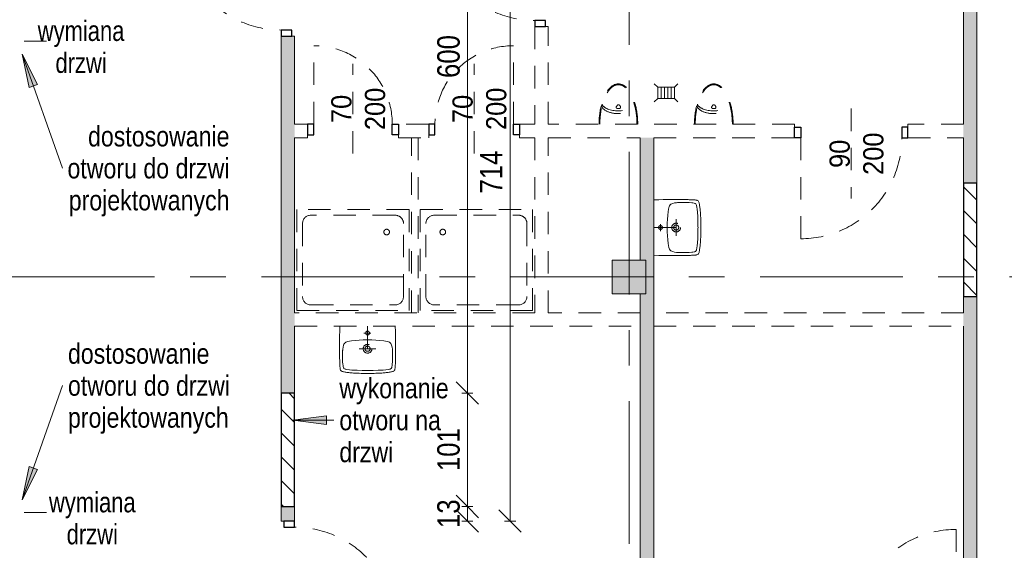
# Model space of a CAD drawing. Header units: centimetres. Extents: x -1403 to 22166, y -8842 to 3590.
# Tile 17 of 23: x -556 to 322, y 2085 to 2558. Entities that reach past the tile are written whole.
import ezdxf

# ---------------------------------------------------------------- set-up
doc = ezdxf.new("R2010")
doc.units = ezdxf.units.CM
doc.linetypes.add('Oś', pattern=[222.25, 127, -31.75, 31.75, -31.75])
doc.linetypes.add('Wyburzenia', pattern=[35, 20, -15])
for name, color, linetype, lineweight in [('A-ANNO-DIMS', 211, 'Continuous', 13), ('A-ANNO-DIMS-100', 211, 'Continuous', 13), ('A-ANNO-NOTE', 131, 'Wyburzenia', 9), ('A-DETL', 90, 'Continuous', 25), ('A-DETL-GENF', 92, 'Continuous', 9), ('A-DETL-MEDM', 33, 'Wyburzenia', 9), ('A-DOOR', 31, 'Wyburzenia', 9), ('A-DOOR-IDEN', 31, 'Continuous', 13), ('A-WALL', 113, 'Continuous', 13), ('A-WALL-PATT', 111, 'Continuous', 13), ('G-ANNO-TEXT', 231, 'Continuous', 13), ('P-SANR-FIXT', 6, 'Wyburzenia', 9), ('S-COLS', 52, 'Continuous', 13), ('S-GRID', 1, 'Continuous', 13)]:
    doc.layers.add(name, color=color, linetype=linetype, lineweight=lineweight)
doc.styles.add('Arial', font='arial.ttf', dxfattribs={"width": 0.9, "height": 18})
doc.styles.add('Arial Narrow_3', font='ARIALN.TTF', dxfattribs={"height": 20})
doc.styles.add('Arial Narrow_4', font='ARIALN.TTF', dxfattribs={"width": 0.95, "height": 0.18})
doc.styles.add('Arial Narrow_5', font='ARIALN.TTF', dxfattribs={"height": 18})
doc.dimstyles.new('Diagonal_1_100__0__wewnętrzne', dxfattribs={"dimscale": 30.48, "dimtxt": 20.468619, "dimasz": 0.656168, "dimexe": 0.164042, "dimexo": 0.0625, "dimgap": 0.032808, "dimtad": 1, "dimdec": 0, "dimdsep": 46, "dimtxsty": 'Arial Narrow_3', "dimblk1": 'OBLIQUE', "dimblk2": 'OBLIQUE', "dimsah": 1, "dimcen": 0.09, "dimazin": 0, "dimtfac": 1, "dimtdec": 4, "dimtix": 1, "dimtmove": 0, "dimatfit": 3, "dimfxl": 0.164042, "dimfxlon": 1, "dimtvp": 1, "dimtolj": 1, "dimtzin": 0, "dimarcsym": 2})
doc.dimstyles.new('Diagonal_1_100__0__wewnętrzne_2', dxfattribs={"dimscale": 30.48, "dimtxt": 20.468619, "dimasz": 0.656168, "dimexe": 0.164042, "dimexo": 0.0625, "dimgap": 0.032808, "dimtad": 1, "dimdec": 0, "dimdsep": 46, "dimtxsty": 'Arial Narrow_3', "dimblk1": 'OBLIQUE', "dimblk2": 'OBLIQUE', "dimsah": 1, "dimcen": 0.09, "dimazin": 0, "dimtfac": 1, "dimtdec": 4, "dimtix": 1, "dimtmove": 2, "dimatfit": 3, "dimfxl": 0.164042, "dimfxlon": 1, "dimtvp": 1, "dimtolj": 1, "dimtzin": 0, "dimarcsym": 2})
pattern_1 = [(315, (0, 0), (10.6066, 10.6066), [])]

# ---------------------------------------------------------------- blocks, each defined once
blk = doc.blocks.new('M_Concrete-Square-Column - 300 x 300mm-1794508-5_piętro III __10_50 m_ - wyburzenia i zamurowania')
at = {"layer": 'S-COLS', "lineweight": 9}
blk.add_hatch(color=254, dxfattribs=at).paths.add_polyline_path([(-11.73, -15), (15, -15), (15, 15), (-15, 15), (-15, -15)], flags=0)
for p, q in [((15, 15), (-15, 15)), ((-15, 15), (-15, -15)), ((15, -15), (15, 15)), ((-15, -15), (15, -15))]:
    blk.add_line(p, q, dxfattribs=at)
blk = doc.blocks.new('DRZWI 1S - automatyczna etykieta - Drzwi 90-2252155-5_piętro III __10_50 m_ - wyburzenia i zamurowania')
at = {"layer": 'A-DETL-GENF', "color": 20, "linetype": 'Wyburzenia'}
for p, q in [((-50.5, 6), (-50.5, -3.5)), ((-45, 6), (-50.5, 6)), ((-45, -3.5), (-45, 6)), ((50.5, 6), (45, 6)), ((45, 6), (45, -3.5)), ((50.5, -3.5), (50.5, 6)), ((-50.5, -3.5), (-45, -3.5)), ((45, -3.5), (50.5, -3.5))]:
    blk.add_line(p, q, dxfattribs=at)
at = {"layer": 'A-DETL-MEDM', "color": 10, "lineweight": 25}
for p, q in [((-45, 6), (-50.5, 6)), ((-50.5, 6), (-50.5, -3.5)), ((-45, -3.5), (-45, 6)), ((45, -3.5), (45, 6)), ((45, 6), (50.5, 6)), ((50.5, 6), (50.5, -3.5)), ((-50.5, -3.5), (-45, -3.5)), ((50.5, -3.5), (45, -3.5))]:
    blk.add_line(p, q, dxfattribs=at)
at = {"layer": 'A-DOOR', "color": 1, "lineweight": 13}
blk.add_line((45, 6), (45, 96), dxfattribs=at)
blk.add_arc((45, 6), 90, 90, 180, dxfattribs=at)
blk = doc.blocks.new('DRZWI 1S - automatyczna etykieta - Drzwi 90-2252151-5_piętro III __10_50 m_ - wyburzenia i zamurowania')
at = {"layer": 'A-DETL-GENF', "color": 20, "linetype": 'Wyburzenia'}
for p, q in [((-50.5, 6), (-50.5, -3.5)), ((-45, 6), (-50.5, 6)), ((-45, -3.5), (-45, 6)), ((50.5, 6), (45, 6)), ((45, 6), (45, -3.5)), ((50.5, -3.5), (50.5, 6)), ((-50.5, -3.5), (-45, -3.5)), ((45, -3.5), (50.5, -3.5))]:
    blk.add_line(p, q, dxfattribs=at)
at = {"layer": 'A-DETL-MEDM', "color": 10, "lineweight": 25}
for p, q in [((-45, 6), (-50.5, 6)), ((-50.5, 6), (-50.5, -3.5)), ((-45, -3.5), (-45, 6)), ((45, -3.5), (45, 6)), ((45, 6), (50.5, 6)), ((50.5, 6), (50.5, -3.5)), ((-50.5, -3.5), (-45, -3.5)), ((50.5, -3.5), (45, -3.5))]:
    blk.add_line(p, q, dxfattribs=at)
at = {"layer": 'A-DOOR', "color": 1, "lineweight": 13}
blk.add_line((45, 6), (45, 96), dxfattribs=at)
blk.add_arc((45, 6), 90, 90, 180, dxfattribs=at)
blk = doc.blocks.new('DRZWI 1S - automatyczna etykieta - Drzwi 70-2252182-5_piętro III __10_50 m_ - wyburzenia i zamurowania')
at = {"layer": 'A-DETL-GENF', "color": 20, "linetype": 'Wyburzenia'}
for p, q in [((-40.5, 3.5), (-35, 3.5)), ((-40.5, -6), (-40.5, 3.5)), ((-35, 3.5), (-35, -6)), ((35, 3.5), (40.5, 3.5)), ((35, -6), (35, 3.5)), ((40.5, 3.5), (40.5, -6)), ((-35, -6), (-40.5, -6)), ((40.5, -6), (35, -6))]:
    blk.add_line(p, q, dxfattribs=at)
at = {"layer": 'A-DETL-MEDM', "color": 10, "lineweight": 25}
for p, q in [((-40.5, -6), (-40.5, 3.5)), ((-40.5, 3.5), (-35, 3.5)), ((-35, 3.5), (-35, -6)), ((35, 3.5), (35, -6)), ((40.5, 3.5), (35, 3.5)), ((40.5, -6), (40.5, 3.5)), ((-35, -6), (-40.5, -6)), ((35, -6), (40.5, -6))]:
    blk.add_line(p, q, dxfattribs=at)
at = {"layer": 'A-DOOR', "color": 1, "lineweight": 13}
blk.add_line((35, -6), (35, -76), dxfattribs=at)
blk.add_arc((35, -6), 70, 180, 270, dxfattribs=at)
blk = doc.blocks.new('DRZWI 1S - automatyczna etykieta - Drzwi 70-2252186-5_piętro III __10_50 m_ - wyburzenia i zamurowania')
at = {"layer": 'A-DETL-GENF', "color": 20, "linetype": 'Wyburzenia'}
for p, q in [((-40.5, 6), (-40.5, -3.5)), ((-35, 6), (-40.5, 6)), ((-35, -3.5), (-35, 6)), ((40.5, 6), (35, 6)), ((35, 6), (35, -3.5)), ((40.5, -3.5), (40.5, 6)), ((-40.5, -3.5), (-35, -3.5)), ((35, -3.5), (40.5, -3.5))]:
    blk.add_line(p, q, dxfattribs=at)
at = {"layer": 'A-DETL-MEDM', "color": 10, "lineweight": 25}
for p, q in [((-35, 6), (-40.5, 6)), ((-40.5, 6), (-40.5, -3.5)), ((-35, -3.5), (-35, 6)), ((35, -3.5), (35, 6)), ((35, 6), (40.5, 6)), ((40.5, 6), (40.5, -3.5)), ((-40.5, -3.5), (-35, -3.5)), ((40.5, -3.5), (35, -3.5))]:
    blk.add_line(p, q, dxfattribs=at)
at = {"layer": 'A-DOOR', "color": 1, "lineweight": 13}
blk.add_line((35, 6), (35, 76), dxfattribs=at)
blk.add_arc((35, 6), 70, 90, 180, dxfattribs=at)
blk = doc.blocks.new('Umywalka koło Nova Pro - Pro 50-1205816-5_piętro III __10_50 m_ - wyburzenia i zamurowania')
at = {"layer": 'P-SANR-FIXT', "color": 20}
for p, q in [((-12, 43.37), (-11.92, 43.87)), ((-11.92, 43.87), (-11.82, 44.38)), ((-11.82, 44.38), (-11.71, 44.67)), ((-11.6, 44.96), (-11.79, 44.38)), ((-11.71, 44.67), (-11.6, 44.96)), ((-11.6, 44.96), (-11.26, 45.47)), ((-11.26, 45.47), (-11.6, 44.96)), ((-11.26, 45.47), (-10.8, 45.84)), ((-10.8, 45.84), (-11.26, 45.47)), ((-10.8, 45.84), (-10.24, 46.11)), ((-10.24, 46.11), (-10.8, 45.84)), ((-10.24, 46.11), (-9.61, 46.32)), ((-9.61, 46.32), (-10.24, 46.11)), ((-9.61, 46.32), (-8.94, 46.51)), ((-8.94, 46.51), (-9.61, 46.32)), ((-8.94, 46.51), (-8.25, 46.64)), ((-8.25, 46.64), (-8.94, 46.51)), ((-8.25, 46.64), (-7.5, 46.8)), ((-7.5, 46.8), (-8.25, 46.64)), ((-8.03, 43.85), (-7.53, 44.06)), ((-7.53, 44.06), (-6.97, 44.22)), ((-7.5, 46.8), (-6.73, 46.91)), ((-6.73, 46.91), (-7.5, 46.8)), ((-6.97, 44.22), (-5.88, 44.43)), ((-6.73, 46.91), (-5.93, 47.04)), ((-5.93, 47.04), (-6.73, 46.91)), ((-5.93, 47.04), (-5.1, 47.15)), ((-5.1, 47.15), (-5.93, 47.04)), ((-5.88, 44.43), (-3.64, 44.75)), ((-5.1, 47.15), (-4.2, 47.25)), ((-4.2, 47.25), (-5.1, 47.15)), ((-4.2, 47.25), (-3.27, 47.36)), ((-3.27, 47.36), (-4.2, 47.25)), ((-3.64, 44.75), (-1.4, 44.94)), ((-3.27, 47.36), (-2.28, 47.44)), ((-2.28, 47.44), (-3.27, 47.36)), ((-2.28, 47.44), (-1.24, 47.52)), ((-1.24, 47.52), (-2.28, 47.44)), ((-1.4, 44.94), (3.1, 45.18)), ((-1.24, 47.52), (-0.15, 47.63)), ((-0.15, 47.63), (-1.24, 47.52)), ((-0.15, 47.63), (1.05, 47.71)), ((1.05, 47.71), (-0.15, 47.63)), ((1.05, 47.71), (2.3, 47.76)), ((2.3, 47.76), (1.05, 47.71)), ((2.3, 47.76), (3.66, 47.84)), ((3.66, 47.84), (2.3, 47.76)), ((3.1, 45.18), (7.6, 45.31)), ((3.66, 47.84), (5.12, 47.89)), ((5.12, 47.89), (3.66, 47.84)), ((5.12, 47.89), (6.72, 47.95)), ((6.72, 47.95), (5.12, 47.89)), ((6.72, 47.95), (8.45, 47.97)), ((8.45, 47.97), (6.72, 47.95)), ((7.6, 45.31), (9.86, 45.39)), ((8.45, 47.97), (10.4, 48)), ((10.4, 48), (8.45, 47.97)), ((9.86, 45.39), (11.04, 45.42)), ((10.4, 48), (14.63, 48)), ((14.63, 48), (10.4, 48)), ((11.04, 45.42), (11.7, 45.42)), ((11.7, 45.42), (12.5, 45.44)), ((12.5, 45.44), (13.3, 45.42)), ((13.3, 45.42), (13.99, 45.42)), ((13.99, 45.42), (15.14, 45.39)), ((14.63, 48), (16.55, 47.97)), ((16.55, 47.97), (14.63, 48)), ((15.14, 45.39), (17.4, 45.31)), ((16.55, 47.97), (18.31, 47.95)), ((18.31, 47.95), (16.55, 47.97)), ((17.4, 45.31), (21.9, 45.18)), ((18.31, 47.95), (19.88, 47.89)), ((19.88, 47.89), (18.31, 47.95)), ((19.88, 47.89), (21.34, 47.84)), ((21.34, 47.84), (19.88, 47.89)), ((21.34, 47.84), (22.7, 47.76)), ((22.7, 47.76), (21.34, 47.84)), ((21.9, 45.18), (26.4, 44.94)), ((22.7, 47.76), (23.98, 47.71)), ((23.98, 47.71), (22.7, 47.76)), ((23.98, 47.71), (25.15, 47.63)), ((25.15, 47.63), (23.98, 47.71)), ((25.15, 47.63), (26.24, 47.52)), ((26.24, 47.52), (25.15, 47.63)), ((26.24, 47.52), (27.31, 47.44)), ((27.31, 47.44), (26.24, 47.52)), ((26.4, 44.94), (28.64, 44.75)), ((27.31, 47.44), (28.29, 47.36)), ((28.29, 47.36), (27.31, 47.44)), ((28.29, 47.36), (29.23, 47.25)), ((29.23, 47.25), (28.29, 47.36)), ((28.64, 44.75), (30.88, 44.43)), ((29.23, 47.25), (30.1, 47.15)), ((30.1, 47.15), (29.23, 47.25)), ((30.1, 47.15), (30.93, 47.04)), ((30.93, 47.04), (30.1, 47.15)), ((30.88, 44.43), (31.97, 44.22)), ((30.93, 47.04), (31.76, 46.91)), ((31.76, 46.91), (30.93, 47.04)), ((31.76, 46.91), (32.5, 46.8)), ((32.5, 46.8), (31.76, 46.91)), ((31.97, 44.22), (32.53, 44.06)), ((32.5, 46.8), (33.25, 46.64)), ((33.25, 46.64), (32.5, 46.8)), ((32.53, 44.06), (33.06, 43.85)), ((33.25, 46.64), (33.97, 46.51)), ((33.97, 46.51), (33.25, 46.64)), ((33.97, 46.51), (34.63, 46.32)), ((34.63, 46.32), (33.97, 46.51)), ((34.63, 46.32), (35.24, 46.11)), ((35.24, 46.11), (34.63, 46.32)), ((35.24, 46.11), (35.8, 45.84)), ((35.8, 45.84), (35.24, 46.11)), ((35.8, 45.84), (36.28, 45.47)), ((36.28, 45.47), (35.8, 45.84)), ((36.28, 45.47), (36.6, 44.96)), ((36.6, 44.96), (36.28, 45.47)), ((36.6, 44.96), (36.82, 44.38)), ((36.82, 44.38), (36.92, 43.87)), ((36.92, 43.87), (37.03, 43.37)), ((-12.38, 35.06), (-12.35, 35.88)), ((-12.35, 36.65), (-12.32, 37.43)), ((-12.35, 35.88), (-12.35, 36.65)), ((-12.32, 37.43), (-12.3, 38.17)), ((-12.3, 38.17), (-12.27, 38.89)), ((-12.27, 38.89), (-12.24, 39.61)), ((-12.24, 39.61), (-12.22, 40.28)), ((-12.22, 40.28), (-12.19, 40.94)), ((-12.19, 40.94), (-12.16, 41.58)), ((-12.16, 41.58), (-12.14, 42.22)), ((-12.14, 42.22), (-12.08, 42.81)), ((-12.08, 42.81), (-12, 43.37)), ((-9.84, 33.06), (-9.79, 35.32)), ((-9.79, 35.32), (-9.71, 37.56)), ((-9.71, 37.56), (-9.53, 39.82)), ((-9.53, 39.82), (-9.39, 40.94)), ((-9.39, 40.94), (-9.21, 42.03)), ((-9.21, 42.03), (-9.05, 42.59)), ((-9.05, 42.59), (-8.86, 43.1)), ((-8.86, 43.1), (-8.7, 43.34)), ((-8.7, 43.34), (-8.51, 43.55)), ((-8.51, 43.55), (-8.03, 43.85)), ((12.5, 6), (12.5, 38)), ((33.06, 43.85), (33.54, 43.55)), ((33.54, 43.55), (33.73, 43.34)), ((33.73, 43.34), (33.86, 43.1)), ((33.86, 43.1), (34.07, 42.59)), ((34.07, 42.59), (34.21, 42.03)), ((34.21, 42.03), (34.39, 40.94)), ((34.39, 40.94), (34.53, 39.82)), ((34.53, 39.82), (34.71, 37.56)), ((34.71, 37.56), (34.82, 35.32)), ((34.82, 35.32), (34.84, 33.06)), ((37.03, 43.37), (37.08, 42.81)), ((37.08, 42.81), (37.14, 42.22)), ((37.14, 42.22), (37.16, 41.58)), ((37.16, 41.58), (37.19, 40.94)), ((37.19, 40.94), (37.22, 40.28)), ((37.22, 40.28), (37.24, 39.61)), ((37.24, 39.61), (37.27, 38.89)), ((37.27, 38.89), (37.3, 38.17)), ((37.3, 38.17), (37.32, 37.43)), ((37.32, 37.43), (37.35, 36.65)), ((37.35, 36.65), (37.35, 35.88)), ((37.35, 35.88), (37.38, 35.06)), ((-12.48, 27.81), (-12.46, 29.49)), ((-12.48, 26.13), (-12.48, 27.81)), ((-12.46, 30.5), (-12.43, 31.46)), ((-12.46, 29.49), (-12.46, 30.5)), ((-12.43, 32.39), (-12.4, 33.3)), ((-12.43, 31.46), (-12.43, 32.39)), ((-12.4, 33.88), (-12.38, 35.06)), ((-12.4, 33.3), (-12.4, 33.88)), ((-9.76, 28.56), (-9.84, 33.06)), ((-9.74, 27.87), (-9.76, 28.56)), ((-9.71, 27.55), (-9.74, 27.87)), ((-9.69, 27.15), (-9.71, 27.55)), ((-9.61, 26.27), (-9.69, 27.15)), ((34.69, 27.15), (34.63, 26.27)), ((34.71, 27.55), (34.69, 27.15)), ((34.74, 27.87), (34.71, 27.55)), ((34.76, 28.56), (34.74, 27.87)), ((34.84, 33.06), (34.76, 28.56)), ((37.38, 35.06), (37.4, 33.88)), ((37.4, 33.88), (37.43, 33.3)), ((37.43, 33.3), (37.43, 32.39)), ((37.43, 32.39), (37.46, 31.46)), ((37.46, 31.46), (37.46, 30.5)), ((37.46, 30.5), (37.48, 29.49)), ((37.48, 29.49), (37.48, 27.81)), ((37.48, 27.81), (37.51, 26.13)), ((-12.51, 24.3), (-12.48, 26.13)), ((-12.48, 22.27), (-12.51, 24.3)), ((-12.48, 19.98), (-12.48, 22.27)), ((-12.45, 17.35), (-12.48, 19.98)), ((-9.37, 24.54), (-9.61, 26.27)), ((-8.91, 22.86), (-9.37, 24.54)), ((-8.62, 22.03), (-8.91, 22.86)), ((-8.19, 21.26), (-8.62, 22.03)), ((-7.93, 20.91), (-8.19, 21.26)), ((-7.61, 20.62), (-7.93, 20.91)), ((-6.89, 20.14), (-7.61, 20.62)), ((-6.09, 19.8), (-6.89, 20.14)), ((-5.24, 19.53), (-6.09, 19.8)), ((-3.53, 19.16), (-5.24, 19.53)), ((-1.83, 18.89), (-3.53, 19.16)), ((1.66, 18.49), (-1.83, 18.89)), ((5.15, 18.2), (1.66, 18.49)), ((20.01, 26), (5.01, 26)), ((8.64, 18.06), (5.15, 18.2)), ((10.37, 18.01), (8.64, 18.06)), ((14.63, 18.01), (10.37, 18.01)), ((16.36, 18.06), (14.63, 18.01)), ((19.88, 18.2), (16.36, 18.06)), ((23.34, 18.49), (19.88, 18.2)), ((26.83, 18.89), (23.34, 18.49)), ((28.56, 19.16), (26.83, 18.89)), ((30.26, 19.53), (28.56, 19.16)), ((31.09, 19.8), (30.26, 19.53)), ((31.89, 20.14), (31.09, 19.8)), ((32.61, 20.62), (31.89, 20.14)), ((32.93, 20.91), (32.61, 20.62)), ((33.19, 21.26), (32.93, 20.91)), ((33.62, 22.03), (33.19, 21.26)), ((33.91, 22.86), (33.62, 22.03)), ((34.37, 24.54), (33.91, 22.86)), ((34.63, 26.27), (34.37, 24.54)), ((37.48, 19.98), (37.45, 17.35)), ((37.51, 22.27), (37.48, 19.98)), ((37.51, 26.13), (37.51, 22.27)), ((-12.4, 14.28), (-12.45, 17.35)), ((-12.32, 10.58), (-12.4, 14.28)), ((-12.19, 6), (-12.32, 10.58)), ((15.72, 12.02), (9.46, 12.02)), ((37.32, 10.58), (37.19, 6)), ((37.4, 14.28), (37.32, 10.58)), ((37.45, 17.35), (37.4, 14.28))]:
    blk.add_line(p, q, dxfattribs=at)
for centre, radius in [((12.51, 26), 3.92), ((12.51, 26), 2.28), ((12.5, 12.02), 1.72)]:
    blk.add_circle(centre, radius, dxfattribs=at)
blk = doc.blocks.new('kratka ściekowa1 - kratka ściekowa-1764096-5_piętro III __10_50 m_ - wyburzenia i zamurowania')
at = {"layer": 'P-SANR-FIXT', "color": 20}
for p, q in [((-10.5, 8), (-7.5, 5)), ((-7.5, 5), (-7.5, -5)), ((7.5, 5), (-7.5, 5)), ((-4.5, 5), (-4.5, -5)), ((-1.5, 5), (-1.5, -5)), ((1.5, 5), (1.5, -5)), ((4.5, 5), (4.5, -5)), ((10.5, 8), (7.5, 5)), ((7.5, -5), (7.5, 5)), ((-10.5, -8), (-7.5, -5)), ((-7.5, -5), (7.5, -5)), ((7.5, -5), (10.5, -8))]:
    blk.add_line(p, q, dxfattribs=at)
blk = doc.blocks.new('pisuar - Type 1-1215861-5_piętro III __10_50 m_ - wyburzenia i zamurowania')
at = {"layer": 'P-SANR-FIXT', "color": 20}
for p, q in [((-2.42, 22.84), (-2.1, 23.79)), ((11.62, 23.02), (10.75, 21.85)), ((11.63, 20.1), (13.37, 20.1)), ((14.25, 21.85), (13.38, 23.02)), ((27.1, 23.79), (27.42, 22.84))]:
    blk.add_line(p, q, dxfattribs=at)
for centre, start, end in [((11.63, 21.2), 143.11773, 270), ((12.5, 22.36), 36.88227, 143.11773), ((13.37, 21.2), 270, 36.88227)]:
    blk.add_arc(centre, 1.09, start, end, dxfattribs=at)
for centre, major_axis, ratio, start_param, end_param in [((12.5, 6), (0, 36), 0.478823, 4.712389, 7.853982), ((12.5, 22.84), (14.92, 0), 0.492275, 3.141593, 6.283185), ((12.5, 25.29), (14.92, 0), 0.492275, 3.348063, 6.076813)]:
    blk.add_ellipse(centre, major_axis=major_axis, ratio=ratio, start_param=start_param, end_param=end_param, dxfattribs=at)
blk.add_open_spline([(29.04, 6), (29.04, 8.2), (28.84, 12.59), (27.98, 18.95), (26.57, 24.86), (24.67, 30.11), (22.35, 34.52), (19.71, 37.93), (16.87, 40.22), (13.96, 41.35), (11.04, 41.35), (8.13, 40.22), (5.29, 37.93), (2.65, 34.52), (0.33, 30.11), (-1.57, 24.86), (-2.98, 18.95), (-3.84, 12.59), (-4.04, 8.2), (-4.04, 6)], degree=3, dxfattribs=at)
blk = doc.blocks.new('brodzik natryskowy prostokątny1 - 90x100-1791410-5_piętro III __10_50 m_ - wyburzenia i zamurowania')
at = {"layer": 'P-SANR-FIXT', "color": 20}
for p, q in [((-70, 80), (-70, -20)), ((20, 80), (-70, 80)), ((20, -20), (20, 80)), ((7.5, 75), (-57.5, 75)), ((-65, 67.5), (-65, -7.5)), ((15, -7.5), (15, 67.5)), ((-57.5, -15), (7.5, -15)), ((-70, -20), (20, -20))]:
    blk.add_line(p, q, dxfattribs=at)
blk.add_circle((0, 0), 2.5, dxfattribs=at)
for centre, start, end in [((-57.5, 67.5), 90, 180), ((7.5, 67.5), 360, 90), ((-57.5, -7.5), 180, 270), ((7.5, -7.5), 270, 0)]:
    blk.add_arc(centre, 7.5, start, end, dxfattribs=at)
blk = doc.blocks.new('brodzik natryskowy prostokątny1 - 90x100-1764116-5_piętro III __10_50 m_ - wyburzenia i zamurowania')
at = {"layer": 'P-SANR-FIXT', "color": 20}
for p, q in [((-70, -80), (-70, 20)), ((-70, 20), (20, 20)), ((20, 20), (20, -80)), ((-57.5, 15), (7.5, 15)), ((-65, -67.5), (-65, 7.5)), ((15, 7.5), (15, -67.5)), ((7.5, -75), (-57.5, -75)), ((20, -80), (-70, -80))]:
    blk.add_line(p, q, dxfattribs=at)
blk.add_circle((0, 0), 2.5, dxfattribs=at)
for centre, start, end in [((-57.5, 7.5), 90, 180), ((7.5, 7.5), 360, 90), ((-57.5, -67.5), 180, 270), ((7.5, -67.5), 270, 0)]:
    blk.add_arc(centre, 7.5, start, end, dxfattribs=at)
blk = doc.blocks.new('Wymiana Drzwi_PG_typ 100 - --2314812-5_piętro III __10_50 m_ - wyburzenia i zamurowania')
at = {"layer": 'A-DOOR-IDEN', "insert": (0.0511, 0.737), "char_height": 0.18, "width": 1.2882, "attachment_point": 5, "rotation": 90, "line_spacing_factor": 0.949189, "style": 'Arial Narrow_4'}
blk.add_mtext('\\pxqc,t6.70278,13.40556,20.10833,26.81111,33.51389,40.21667,46.91944,53.62222,60.325,67.02778,73.73056,80.43333,87.13611,93.83889,100.54167,107.24444,113.94722,120.65,127.35278,134.05556,140.75833,147.46111,154.16389,160.86667,167.56944,174.27222,180.975,187.67778,194.38056,201.08333,207.78611,214.48889;{wymiana\\Pdrzwi}', dxfattribs=at)
blk = doc.blocks.new('DIMBLOCK46-5_piętro III __10_50 m_ - wyburzenia i zamurowania')
at = {"layer": 'A-ANNO-DIMS-100'}
for p, q in [((-156.73, 2123.83), (-166.73, 2133.83)), ((-161.73, 2123.83), (-151.73, 2123.83)), ((-156.73, 2123.83), (-161.73, 2123.83)), ((-156.73, 2110.83), (-156.73, 2123.83)), ((-156.73, 2123.83), (-146.73, 2113.83)), ((-156.73, 2110.83), (-166.73, 2120.83)), ((-161.73, 2110.83), (-151.73, 2110.83)), ((-156.73, 2110.83), (-161.73, 2110.83)), ((-156.73, 2110.83), (-146.73, 2100.83))]:
    blk.add_line(p, q, dxfattribs=at)
at = {"layer": 'A-ANNO-DIMS-100', "color": 0, "insert": (-183.57, 2104.65), "char_height": 20, "width": 30.4105, "attachment_point": 1, "rotation": 90, "line_spacing_factor": 0.974696, "style": 'Arial Narrow_3'}
blk.add_mtext('13', dxfattribs=at)
blk = doc.blocks.new('_Oblique')
at = {"color": 0, "linetype": 'ByBlock', "lineweight": -2}
blk.add_line((-0.5, -0.5), (0.5, 0.5), dxfattribs=at)
blk = doc.blocks.new('DIMBLOCK47-5_piętro III __10_50 m_ - wyburzenia i zamurowania')
at = {"layer": 'A-ANNO-DIMS-100'}
for p, q in [((-156.73, 2224.83), (-166.73, 2234.83)), ((-161.73, 2224.83), (-151.73, 2224.83)), ((-156.73, 2224.83), (-161.73, 2224.83)), ((-156.73, 2123.83), (-156.73, 2224.83)), ((-156.73, 2224.83), (-146.73, 2214.83)), ((-156.73, 2123.83), (-166.73, 2133.83)), ((-161.73, 2123.83), (-151.73, 2123.83)), ((-156.73, 2123.83), (-161.73, 2123.83)), ((-156.73, 2123.83), (-146.73, 2113.83))]:
    blk.add_line(p, q, dxfattribs=at)
at = {"layer": 'A-ANNO-DIMS-100', "color": 0, "insert": (-183.57, 2155.32), "char_height": 20, "width": 45.6158, "attachment_point": 1, "rotation": 90, "line_spacing_factor": 0.974696, "style": 'Arial Narrow_3'}
blk.add_mtext('101', dxfattribs=at)
blk = doc.blocks.new('DIMBLOCK48-5_piętro III __10_50 m_ - wyburzenia i zamurowania')
at = {"layer": 'A-ANNO-DIMS-100'}
for p, q in [((-156.73, 2824.33), (-166.73, 2834.33)), ((-161.73, 2824.33), (-151.73, 2824.33)), ((-156.73, 2824.33), (-161.73, 2824.33)), ((-156.73, 2224.83), (-156.73, 2824.33)), ((-156.73, 2824.33), (-146.73, 2814.33)), ((-156.73, 2224.83), (-166.73, 2234.83)), ((-161.73, 2224.83), (-151.73, 2224.83)), ((-156.73, 2224.83), (-161.73, 2224.83)), ((-156.73, 2224.83), (-146.73, 2214.83))]:
    blk.add_line(p, q, dxfattribs=at)
at = {"layer": 'A-ANNO-DIMS-100', "color": 0, "insert": (-183.57, 2505.57), "char_height": 20, "width": 45.6158, "attachment_point": 1, "rotation": 90, "line_spacing_factor": 0.974696, "style": 'Arial Narrow_3'}
blk.add_mtext('600', dxfattribs=at)
blk = doc.blocks.new('DIMBLOCK49-5_piętro III __10_50 m_ - wyburzenia i zamurowania')
at = {"layer": 'A-ANNO-DIMS-100'}
for p, q in [((-118.66, 2824.33), (-128.66, 2834.33)), ((-123.66, 2824.33), (-113.66, 2824.33)), ((-118.66, 2824.33), (-123.66, 2824.33)), ((-118.66, 2110.83), (-118.66, 2824.33)), ((-118.66, 2824.33), (-108.66, 2814.33)), ((-118.66, 2110.83), (-128.66, 2120.83)), ((-123.66, 2110.83), (-113.66, 2110.83)), ((-118.66, 2110.83), (-123.66, 2110.83)), ((-118.66, 2110.83), (-108.66, 2100.83))]:
    blk.add_line(p, q, dxfattribs=at)
at = {"layer": 'A-ANNO-DIMS-100', "color": 0, "insert": (-145.51, 2402.65), "char_height": 20, "width": 45.6158, "attachment_point": 1, "rotation": 90, "line_spacing_factor": 0.974696, "style": 'Arial Narrow_3'}
blk.add_mtext('714', dxfattribs=at)

msp = doc.modelspace()

# ---------------------------------------------------------------- hatches: boundary and pattern name
at = {"layer": 'A-DETL-GENF', "lineweight": 25}
h = msp.add_hatch(dxfattribs=at)
h.set_pattern_fill('FP_1', color=3, style=0, pattern_type=2)
h.set_pattern_definition(pattern_1)
h.paths.add_polyline_path([(297.38, 2310.83), (297.38, 2411.83), (285.38, 2411.83), (285.38, 2310.83)], flags=0)
h = msp.add_hatch(dxfattribs=at)
h.set_pattern_fill('FP_1', color=210, style=0, pattern_type=2)
h.set_pattern_definition(pattern_1)
h.paths.add_polyline_path([(-310.62, 2123.83), (-310.62, 2224.83), (-322.62, 2224.83), (-322.62, 2123.83)], flags=0)
at = {"layer": 'A-WALL-PATT'}
h = msp.add_hatch(color=9, dxfattribs=at)
h.paths.add_polyline_path([(297.38, 1826.33), (297.38, 1880.83), (285.38, 1880.83), (285.38, 1826.33)], flags=0)
h.paths.add_polyline_path([(285.38, 1971.83), (297.38, 1971.83), (297.38, 2310.83), (285.38, 2310.83), (285.38, 2001.33)], flags=0)
h.paths.add_polyline_path([(285.38, 2411.83), (297.38, 2411.83), (297.38, 2683.83), (285.38, 2683.83), (285.38, 2452.33)], flags=0)
h.paths.add_polyline_path([(297.38, 2814.83), (297.38, 2824.33), (285.38, 2824.33), (285.38, 2814.83)], flags=0)
h = msp.add_hatch(color=9, dxfattribs=at)
h.paths.add_polyline_path([(-320.12, 2110.83), (-310.62, 2110.83), (-310.62, 2123.83), (-322.62, 2123.83), (-322.62, 2110.83)], flags=0)
h.paths.add_polyline_path([(-322.62, 2224.83), (-310.62, 2224.83), (-310.62, 2542.83), (-322.62, 2542.83), (-322.62, 2265.06)], flags=0)
h.paths.add_polyline_path([(-310.62, 2643.83), (-310.62, 2768.33), (-322.62, 2768.33), (-322.62, 2643.83), (-313.12, 2643.83)], flags=0)
msp.add_hatch(color=9, dxfattribs=at).paths.add_polyline_path([(8.64, 1871.33), (9.38, 1871.33), (9.38, 2452.33), (-2.62, 2452.33), (-2.62, 2343.33), (2.38, 2343.33), (2.38, 2313.33), (-2.62, 2313.33), (-2.62, 1871.33)], flags=0)
at = {"layer": 'G-ANNO-TEXT'}
for points in [[(-553.53, 2526.81), (-547.27, 2497.21), (-539.82, 2499.84)], [(-312.2, 2200.74), (-282.2, 2196.79), (-282.2, 2204.69)], [(-553.53, 2129.84), (-539.82, 2156.81), (-547.27, 2159.45)]]:
    msp.add_hatch(color=50, dxfattribs=at).paths.add_polyline_path(points, flags=0)

# ---------------------------------------------------------------- linework, layer by layer
at = {"layer": 'A-ANNO-NOTE', "color": 240, "lineweight": 13}
for p, q in [((-531.62, 2538.33), (-621.62, 2538.33)), ((-258.62, 2438.33), (-258.62, 2518.33)), ((-150.62, 2438.33), (-150.62, 2518.33)), ((185.38, 2478.33), (185.38, 2398.33)), ((-531.62, 2118.33), (-621.62, 2118.33))]:
    msp.add_line(p, q, dxfattribs=at)
at = {"layer": 'A-DETL'}
for p, q in [((297.38, 2411.83), (285.38, 2411.83)), ((285.38, 2411.83), (285.38, 2310.83)), ((297.38, 2310.83), (297.38, 2411.83)), ((285.38, 2310.83), (297.38, 2310.83)), ((-310.62, 2224.83), (-322.62, 2224.83)), ((-322.62, 2224.83), (-322.62, 2123.83)), ((-310.62, 2123.83), (-310.62, 2224.83)), ((-322.62, 2123.83), (-310.62, 2123.83))]:
    msp.add_line(p, q, dxfattribs=at)
at = {"layer": 'A-WALL', "lineweight": 9}
for p, q in [((297.38, 2411.83), (297.38, 2683.83)), ((285.38, 2652.33), (285.38, 2464.33)), ((-322.62, 2542.83), (-322.62, 2224.83)), ((-310.62, 2542.83), (-313.12, 2542.83)), ((-310.62, 2464.33), (-310.62, 2542.83)), ((-310.62, 2296.33), (-310.62, 2452.33)), ((-2.62, 2452.33), (-2.62, 2343.33)), ((9.38, 2296.33), (9.38, 2452.33)), ((285.38, 2452.33), (285.38, 2411.83)), ((285.38, 2411.83), (297.38, 2411.83)), ((-2.62, 2313.33), (-2.62, 2296.33)), ((297.38, 2310.83), (285.38, 2310.83)), ((285.38, 2310.83), (285.38, 2296.33)), ((297.38, 1971.83), (297.38, 2310.83)), ((-310.62, 2224.83), (-310.62, 2284.33)), ((-2.62, 2284.33), (-2.62, 1931.33)), ((9.38, 2043.33), (9.38, 2284.33)), ((285.38, 2284.33), (285.38, 2013.33)), ((-322.62, 2123.83), (-322.62, 2110.83)), ((-310.62, 2110.83), (-310.62, 2123.83)), ((-322.62, 2110.83), (-320.12, 2110.83))]:
    msp.add_line(p, q, dxfattribs=at)
at = {"layer": 'A-WALL', "color": 1, "linetype": 'Wyburzenia'}
for p, q in [((-96.62, 2551.33), (-96.62, 2464.33)), ((-84.62, 2551.33), (-87.12, 2551.33)), ((-84.62, 2464.33), (-84.62, 2551.33)), ((-299.12, 2464.33), (-310.62, 2464.33)), ((-191.12, 2464.33), (-218.12, 2464.33)), ((-96.62, 2464.33), (-110.12, 2464.33)), ((134.88, 2464.33), (-84.62, 2464.33)), ((134.88, 2461.83), (134.88, 2464.33)), ((285.38, 2464.33), (235.88, 2464.33)), ((235.88, 2464.33), (235.88, 2461.83)), ((-310.62, 2452.33), (-299.12, 2452.33)), ((-299.12, 2452.33), (-299.12, 2454.83)), ((-218.12, 2454.83), (-218.12, 2452.33)), ((-218.12, 2452.33), (-191.12, 2452.33)), ((-206.62, 2296.33), (-206.62, 2452.33)), ((-200.62, 2452.33), (-200.62, 2296.33)), ((-191.12, 2452.33), (-191.12, 2454.83)), ((-110.12, 2454.83), (-110.12, 2452.33)), ((-110.12, 2452.33), (-96.62, 2452.33)), ((-96.62, 2452.33), (-96.62, 2296.33)), ((-84.62, 2452.33), (-2.62, 2452.33)), ((-84.62, 2296.33), (-84.62, 2452.33)), ((9.38, 2452.33), (134.88, 2452.33)), ((235.88, 2452.33), (285.38, 2452.33)), ((-96.62, 2296.33), (-310.62, 2296.33)), ((-2.62, 2296.33), (-84.62, 2296.33)), ((-2.62, 2284.33), (-2.62, 2296.33)), ((285.38, 2296.33), (9.38, 2296.33)), ((9.38, 2296.33), (9.38, 2284.33)), ((-310.62, 2284.33), (-2.62, 2284.33)), ((9.38, 2284.33), (285.38, 2284.33)), ((-322.62, 2224.83), (-322.62, 2123.83)), ((-310.62, 2224.83), (-322.62, 2224.83)), ((-310.62, 2123.83), (-310.62, 2224.83)), ((-322.62, 2123.83), (-310.62, 2123.83))]:
    msp.add_line(p, q, dxfattribs=at)
at = {"layer": 'A-WALL'}
for p, q in [((-2.62, 2296.33), (-2.62, 2284.33)), ((9.38, 2284.33), (9.38, 2296.33)), ((-322.62, 2224.83), (-310.62, 2224.83)), ((-310.62, 2123.83), (-322.62, 2123.83))]:
    msp.add_line(p, q, dxfattribs=at)
at = {"layer": 'G-ANNO-TEXT', "color": 50}
for p, q in [((-553.53, 2526.81), (-547.27, 2497.21)), ((-539.82, 2499.84), (-553.53, 2526.81)), ((-553.53, 2526.81), (-517.62, 2425.13)), ((-547.27, 2497.21), (-539.82, 2499.84)), ((-553.53, 2129.84), (-517.62, 2231.53)), ((-282.2, 2204.69), (-312.2, 2200.74)), ((-282.2, 2196.79), (-282.2, 2204.69)), ((-312.2, 2200.74), (-282.2, 2196.79)), ((-312.2, 2200.74), (-275.79, 2200.74)), ((-547.27, 2159.45), (-553.53, 2129.84)), ((-539.82, 2156.81), (-547.27, 2159.45)), ((-553.53, 2129.84), (-539.82, 2156.81))]:
    msp.add_line(p, q, dxfattribs=at)
at = {"layer": 'S-GRID', "linetype": 'Oś'}
for p, q in [((-12.62, 2884.27), (-12.62, 27.13)), ((1342.46, 2328.33), (-1368.76, 2328.33))]:
    msp.add_line(p, q, dxfattribs=at)

# ---------------------------------------------------------------- block references
at = {"layer": 'A-DOOR', "color": 1, "lineweight": 13}
for name, p, rotation in [('DRZWI 1S - automatyczna etykieta - Drzwi 90-2252155-5_piętro III __10_50 m_ - wyburzenia i zamurowania', (-90.62, 2601.83), 89.99999999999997), ('DRZWI 1S - automatyczna etykieta - Drzwi 90-2252155-5_piętro III __10_50 m_ - wyburzenia i zamurowania', (-316.62, 2593.33), 89.99999999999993), ('DRZWI 1S - automatyczna etykieta - Drzwi 70-2252182-5_piętro III __10_50 m_ - wyburzenia i zamurowania', (-258.62, 2458.33), 180), ('DRZWI 1S - automatyczna etykieta - Drzwi 90-2252155-5_piętro III __10_50 m_ - wyburzenia i zamurowania', (185.38, 2458.33), 180), ('DRZWI 1S - automatyczna etykieta - Drzwi 90-2252151-5_piętro III __10_50 m_ - wyburzenia i zamurowania', (-316.62, 2060.33), 269.9999999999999)]:
    msp.add_blockref(name, p, dxfattribs=dict(at, rotation=rotation))
for name, p in [('DRZWI 1S - automatyczna etykieta - Drzwi 70-2252186-5_piętro III __10_50 m_ - wyburzenia i zamurowania', (-150.62, 2458.33)), ('DRZWI 1S - automatyczna etykieta - Drzwi 90-2252151-5_piętro III __10_50 m_ - wyburzenia i zamurowania', (233.88, 2007.33))]:
    msp.add_blockref(name, p, dxfattribs=at)
at = {"layer": 'A-DOOR-IDEN', "xscale": 99.99999999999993, "yscale": 99.99999999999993, "zscale": 99.99999999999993}
for p, rotation in [((-574.62, 2538.33), 270), ((-564.62, 2118.33), 270.0000000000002)]:
    msp.add_blockref('Wymiana Drzwi_PG_typ 100 - --2314812-5_piętro III __10_50 m_ - wyburzenia i zamurowania', p, dxfattribs=dict(at, rotation=rotation))
at = {"layer": 'P-SANR-FIXT', "color": 20}
for name, p in [('pisuar - Type 1-1215861-5_piętro III __10_50 m_ - wyburzenia i zamurowania', (-34.62, 2458.33)), ('kratka ściekowa1 - kratka ściekowa-1764096-5_piętro III __10_50 m_ - wyburzenia i zamurowania', (20.38, 2492.33)), ('pisuar - Type 1-1215861-5_piętro III __10_50 m_ - wyburzenia i zamurowania', (50.38, 2458.33))]:
    msp.add_blockref(name, p, dxfattribs=at)
for name, p, rotation in [('Umywalka koło Nova Pro - Pro 50-1205816-5_piętro III __10_50 m_ - wyburzenia i zamurowania', (3.38, 2384.83), 269.9999999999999), ('brodzik natryskowy prostokątny1 - 90x100-1791410-5_piętro III __10_50 m_ - wyburzenia i zamurowania', (-228.62, 2368.33), 90.00000000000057), ('brodzik natryskowy prostokątny1 - 90x100-1764116-5_piętro III __10_50 m_ - wyburzenia i zamurowania', (-178.62, 2368.33), 90.00000000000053), ('Umywalka koło Nova Pro - Pro 50-1205816-5_piętro III __10_50 m_ - wyburzenia i zamurowania', (-233.12, 2290.33), 180)]:
    msp.add_blockref(name, p, dxfattribs=dict(at, rotation=rotation))
at = {"layer": 'S-COLS', "lineweight": 9}
msp.add_blockref('M_Concrete-Square-Column - 300 x 300mm-1794508-5_piętro III __10_50 m_ - wyburzenia i zamurowania', (-12.62, 2328.33), dxfattribs=at)

# ---------------------------------------------------------------- texts
at = {"layer": 'A-ANNO-NOTE', "color": 1, "lineweight": 211, "char_height": 18, "attachment_point": 5, "rotation": 90, "line_spacing_factor": 0.936439, "style": 'Arial'}
for s, insert, width in [('\\pxqc,t6.35,12.7,19.05,25.4,31.75,38.1,44.45,50.8,57.15,63.5,69.85,76.2,82.55,88.9,95.25,101.6,107.95,114.3,120.65,127,133.35,139.7,146.05,152.4,158.75,165.1,171.45,177.8,184.15,190.5,196.85,203.2;{200}', (-238.86, 2478.02), 38.07), ('\\pxqc,t6.35,12.7,19.05,25.4,31.75,38.1,44.45,50.8,57.15,63.5,69.85,76.2,82.55,88.9,95.25,101.6,107.95,114.3,120.65,127,133.35,139.7,146.05,152.4,158.75,165.1,171.45,177.8,184.15,190.5,196.85,203.2;{200}', (-238.86, 2478.02), 38.07), ('\\pxqc,t6.35,12.7,19.05,25.4,31.75,38.1,44.45,50.8,57.15,63.5,69.85,76.2,82.55,88.9,95.25,101.6,107.95,114.3,120.65,127,133.35,139.7,146.05,152.4,158.75,165.1,171.45,177.8,184.15,190.5,196.85,203.2;{200}', (-130.86, 2478.11), 38.07), ('\\pxqc,t6.35,12.7,19.05,25.4,31.75,38.1,44.45,50.8,57.15,63.5,69.85,76.2,82.55,88.9,95.25,101.6,107.95,114.3,120.65,127,133.35,139.7,146.05,152.4,158.75,165.1,171.45,177.8,184.15,190.5,196.85,203.2;{70}', (-268.86, 2478.02), 25.65), ('\\pxqc,t6.35,12.7,19.05,25.4,31.75,38.1,44.45,50.8,57.15,63.5,69.85,76.2,82.55,88.9,95.25,101.6,107.95,114.3,120.65,127,133.35,139.7,146.05,152.4,158.75,165.1,171.45,177.8,184.15,190.5,196.85,203.2;{70}', (-160.86, 2478.02), 25.65), ('\\pxqc,t6.35,12.7,19.05,25.4,31.75,38.1,44.45,50.8,57.15,63.5,69.85,76.2,82.55,88.9,95.25,101.6,107.95,114.3,120.65,127,133.35,139.7,146.05,152.4,158.75,165.1,171.45,177.8,184.15,190.5,196.85,203.2;{200}', (205.14, 2438.09), 38.07), ('\\pxqc,t6.35,12.7,19.05,25.4,31.75,38.1,44.45,50.8,57.15,63.5,69.85,76.2,82.55,88.9,95.25,101.6,107.95,114.3,120.65,127,133.35,139.7,146.05,152.4,158.75,165.1,171.45,177.8,184.15,190.5,196.85,203.2;{200}', (205.14, 2438.09), 38.07), ('\\pxqc,t6.35,12.7,19.05,25.4,31.75,38.1,44.45,50.8,57.15,63.5,69.85,76.2,82.55,88.9,95.25,101.6,107.95,114.3,120.65,127,133.35,139.7,146.05,152.4,158.75,165.1,171.45,177.8,184.15,190.5,196.85,203.2;{90}', (175.14, 2438), 25.65)]:
    msp.add_mtext(s, dxfattribs=dict(at, insert=insert, width=width))
at = {"layer": 'G-ANNO-TEXT', "color": 7, "char_height": 18, "line_spacing_factor": 0.949189, "style": 'Arial Narrow_5'}
for s, insert, width, attachment_point in [('\\pxqr,t7.05556,14.11111,21.16667,28.22222,35.27778,42.33333,49.38889,56.44444,63.5,70.55556,77.61111,84.66667,91.72222,98.77778,105.83333,112.88889,119.94444,127,134.05556,141.11111,148.16667,155.22222,162.27778,169.33333,176.38889,183.44444,190.5,197.55556,204.61111,211.66667,218.72222,225.77778;{dostosowanie otworu do drzwi projektowanych}', (-368.66, 2462.59), 144.2, 3), ('\\pxt7.05556,14.11111,21.16667,28.22222,35.27778,42.33333,49.38889,56.44444,63.5,70.55556,77.61111,84.66667,91.72222,98.77778,105.83333,112.88889,119.94444,127,134.05556,141.11111,148.16667,155.22222,162.27778,169.33333,176.38889,183.44444,190.5,197.55556,204.61111,211.66667,218.72222,225.77778;{dostosowanie otworu do drzwi projektowanych}', (-512.62, 2268.99), 144.2, 1), ('\\pxt7.05556,14.11111,21.16667,28.22222,35.27778,42.33333,49.38889,56.44444,63.5,70.55556,77.61111,84.66667,91.72222,98.77778,105.83333,112.88889,119.94444,127,134.05556,141.11111,148.16667,155.22222,162.27778,169.33333,176.38889,183.44444,190.5,197.55556,204.61111,211.66667,218.72222,225.77778;{wykonanie otworu na drzwi}', (-270.79, 2238.21), 125.7, 1)]:
    msp.add_mtext(s, dxfattribs=dict(at, insert=insert, width=width, attachment_point=attachment_point))

# ---------------------------------------------------------------- dimensions: what is measured, and where the dimension line sits
at = {"layer": 'A-ANNO-DIMS'}
for base, p1, p2, override, picture, middle in [((-156.72640602, 2824.32555458), (-161.72640602, 2224.82555458), (-161.72640602, 2824.32555458), {"dimpost": '<>', "dimfxl": 599.5}, 'DIMBLOCK48-5_piętro III __10_50 m_ - wyburzenia i zamurowania', (-167.93786583, 2524.57555458)), ((-156.73, 2224.83), (-161.73, 2123.83), (-161.73, 2224.83), {"dimpost": '<>', "dimfxl": 101}, 'DIMBLOCK47-5_piętro III __10_50 m_ - wyburzenia i zamurowania', (-167.94, 2174.33)), ((-156.73, 2123.83), (-161.73, 2110.83), (-161.73, 2123.83), {"dimpost": '<>', "dimfxl": 13}, 'DIMBLOCK46-5_piętro III __10_50 m_ - wyburzenia i zamurowania', (-167.94, 2117.33))]:
    dim = msp.add_linear_dim(base=base, p1=p1, p2=p2, angle=90, dimstyle='Diagonal_1_100__0__wewnętrzne', override=override, dxfattribs=at)
    dim.commit()
    dim.dimension.update_dxf_attribs({"geometry": picture, "text_midpoint": middle})
dim = msp.add_linear_dim(base=(-118.65947438, 2824.32555458), p1=(-123.65947438, 2110.82555458), p2=(-123.65947438, 2824.32555458), angle=90, dimstyle='Diagonal_1_100__0__wewnętrzne_2', override={"dimpost": '<>', "dimfxl": 713.5}, dxfattribs=at)
dim.commit()
dim.dimension.update_dxf_attribs({"geometry": 'DIMBLOCK49-5_piętro III __10_50 m_ - wyburzenia i zamurowania', "text_midpoint": (-132.17431804, 2425.46063606), "dimtype": 160, "text_rotation": 90})

doc.saveas('drawing.dxf')
